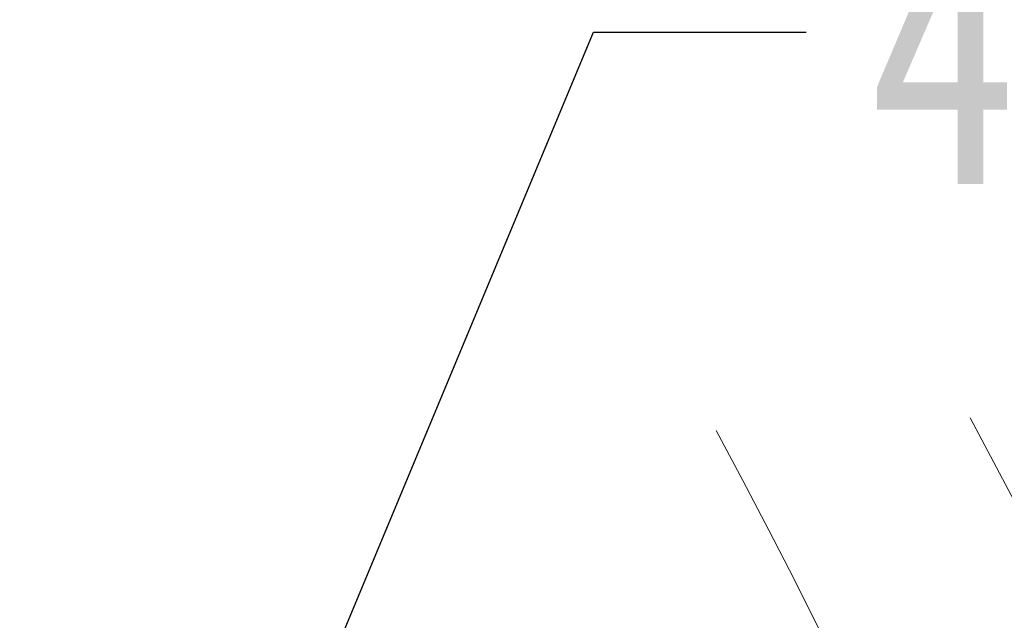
# Model space of a CAD drawing. Header units: millimetres. Extents: x 2098 to 3561, y 550 to 1583.
# Tile 66 of 84: x 3230 to 3274, y 1399 to 1425. Entities that reach past the tile are written whole.
import ezdxf

# ---------------------------------------------------------------- set-up
doc = ezdxf.new("R2010")
doc.units = ezdxf.units.MM
doc.linetypes.add('PHANTOM2', pattern=[31.75, 15.875, -3.175, 3.175, -3.175, 3.175, -3.175])
doc.styles.get("Standard").update_dxf_attribs({"font": '仿宋_GB2312.ttf', "width": 0.8})
doc.dimstyles.new('ISO-25.1', dxfattribs={"dimtxt": 6, "dimasz": 5, "dimexe": 3.5, "dimexo": 0.625, "dimgap": 1.5, "dimtad": 1, "dimtoh": 1, "dimtxsty": 'Standard', "dimcen": 2.5, "dimadec": 0, "dimazin": 0, "dimtfac": 1, "dimtmove": 0, "dimatfit": 3, "dimfxl": 0, "dimarcsym": 0})

msp = doc.modelspace()

# ---------------------------------------------------------------- linework, layer by layer
at = {"color": 3, "linetype": 'PHANTOM2', "lineweight": 9, "ltscale": 1.030123}
for points in [[(3272.031, 1407.865), (3282.604, 1373.628), (3258.939, 1328.817), (3269.512, 1294.58)], [(3260.888, 1407.298), (3271.461, 1373.06), (3247.796, 1328.25), (3258.369, 1294.012)]]:
    msp.add_spline(points, degree=3, dxfattribs=at)

# ---------------------------------------------------------------- texts
at = {"color": 5, "lineweight": 9, "insert": (3267.548, 1430.229), "char_height": 12.1, "width": 1.815, "attachment_point": 1}
msp.add_mtext('4', dxfattribs=at)

# ---------------------------------------------------------------- leaders
at = {"color": 5, "lineweight": 9}
msp.add_leader([(3232.816, 1370.334), (3255.5, 1424.784), (3264.826, 1424.784)], dimstyle='ISO-25.1', override={"dimgap": 1.5, "dimtad": 0, "dimldrblk": 'Dot'}, dxfattribs=at)

doc.saveas('drawing.dxf')
